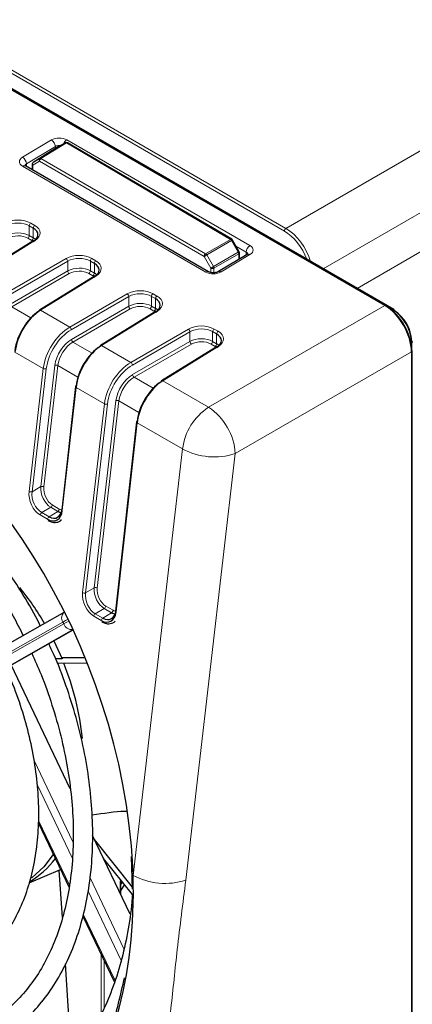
# Paper-space layout 'Blatt2' of a CAD drawing. Header units: millimetres. Extents: x 5 to 418, y 2 to 292.
# Tile 43 of 53: x 139 to 151, y 191 to 221. Entities that reach past the tile are written whole.
import ezdxf

# ---------------------------------------------------------------- set-up
doc = ezdxf.new("R2010")
doc.units = ezdxf.units.MM

psp = doc.layouts.new('Blatt2')

# ---------------------------------------------------------------- linework, layer by layer
at = {"color": 7, "linetype": 'Continuous', "lineweight": 18}
for p, q in [((98.335, 242.96), (147.029, 214.849)), ((147.029, 214.849), (174.514, 230.716)), ((175.338, 229.287), (148.176, 213.607)), ((149.222, 213.002), (174.831, 227.786)), ((146.983, 214.768), (128.591, 225.385)), ((150.077, 212.476), (128.157, 225.13)), ((138.901, 217.045), (139.793, 217.578)), ((139.435, 217.007), (140.22, 217.492)), ((140.253, 217.489), (139.468, 217.004)), ((140.22, 217.492), (140.013, 217.373)), ((145.318, 214.512), (140.253, 217.489)), ((140.264, 217.583), (145.917, 214.32)), ((139.912, 217.378), (139.021, 216.844)), ((139.912, 217.311), (139.912, 217.378)), ((139.021, 216.844), (139.024, 216.756)), ((139.422, 216.922), (139.214, 216.802)), ((139.214, 216.802), (139.214, 216.647)), ((139.227, 216.887), (139.435, 217.007)), ((144.504, 213.988), (139.422, 216.922)), ((139.468, 217.004), (144.55, 214.069)), ((144.554, 213.505), (138.902, 216.768)), ((139.155, 215.014), (139.277, 214.943)), ((139.109, 214.933), (139.109, 214.631)), ((139.231, 214.862), (139.109, 214.933)), ((139.231, 214.561), (139.231, 214.862)), ((139.284, 214.477), (137.569, 213.416)), ((139.185, 214.48), (139.063, 214.55)), ((139.109, 214.631), (139.231, 214.561)), ((144.55, 214.069), (145.318, 214.512)), ((145.351, 214.477), (144.583, 214.034)), ((145.557, 214.115), (145.351, 214.477)), ((144.792, 213.673), (145.557, 214.115)), ((145.571, 214.069), (144.806, 213.627)), ((145.801, 214.119), (145.485, 214.302)), ((145.571, 213.894), (145.571, 214.069)), ((145.798, 214.03), (145.801, 214.119)), ((138.471, 212.895), (140.247, 213.921)), ((140.294, 213.839), (138.518, 212.813)), ((140.294, 213.54), (140.294, 213.839)), ((140.995, 213.844), (140.995, 213.543)), ((141.117, 213.774), (140.995, 213.844)), ((141.041, 213.925), (141.163, 213.855)), ((141.117, 213.472), (141.117, 213.774)), ((144.712, 213.627), (144.504, 213.988)), ((144.583, 214.034), (144.792, 213.673)), ((145.917, 214.043), (145.025, 213.51)), ((138.524, 212.518), (140.294, 213.54)), ((140.341, 213.458), (138.571, 212.436)), ((141.07, 213.391), (140.948, 213.462)), ((140.995, 213.543), (141.117, 213.472)), ((144.712, 213.49), (144.712, 213.627)), ((144.806, 213.627), (144.806, 213.483)), ((141.17, 213.388), (139.455, 212.327)), ((140.356, 211.807), (142.132, 212.833)), ((142.179, 212.751), (140.403, 211.725)), ((142.179, 212.452), (142.179, 212.751)), ((142.88, 212.756), (142.88, 212.454)), ((143.002, 212.685), (142.88, 212.756)), ((142.927, 212.837), (143.048, 212.766)), ((143.002, 212.384), (143.002, 212.685)), ((138.571, 212.436), (139.159, 212.097)), ((139.455, 212.327), (140.356, 211.807)), ((140.41, 211.429), (142.179, 212.452)), ((142.226, 212.37), (140.457, 211.348)), ((143.055, 212.3), (141.34, 211.238)), ((142.956, 212.303), (142.834, 212.373)), ((142.88, 212.454), (143.002, 212.384)), ((144.638, 209.335), (150.077, 212.476)), ((150.318, 212.346), (150.124, 212.458)), ((150.293, 212.331), (150.318, 212.346)), ((142.242, 210.718), (144.018, 211.744)), ((144.065, 211.662), (142.289, 210.636)), ((144.065, 211.363), (144.065, 211.662)), ((144.766, 211.667), (144.766, 211.366)), ((144.888, 211.597), (144.766, 211.667)), ((144.812, 211.748), (144.934, 211.678)), ((140.457, 211.348), (141.045, 211.008)), ((142.295, 210.341), (144.065, 211.363)), ((144.766, 211.366), (144.888, 211.295)), ((144.888, 211.295), (144.888, 211.597)), ((139.541, 210.531), (138.666, 211.036)), ((141.34, 211.238), (142.242, 210.718)), ((144.112, 211.281), (142.342, 210.259)), ((144.941, 211.211), (143.226, 210.15)), ((144.842, 211.214), (144.72, 211.285)), ((150.902, 211.047), (145.462, 207.906)), ((150.885, 211.306), (150.91, 211.32)), ((150.902, 103.742), (150.902, 211.047)), ((150.91, 211.097), (150.91, 211.32)), ((139.102, 206.741), (139.541, 210.531)), ((139.634, 210.523), (139.195, 206.732)), ((139.463, 206.888), (139.897, 210.628)), ((139.99, 210.62), (139.556, 206.879)), ((140.607, 210.263), (139.99, 210.62)), ((142.342, 210.259), (142.93, 209.92)), ((143.226, 210.15), (144.638, 209.335)), ((140.551, 209.948), (140.127, 206.149)), ((141.426, 209.443), (140.551, 209.948)), ((141.114, 203.768), (141.782, 209.539)), ((141.875, 209.531), (141.207, 203.76)), ((142.492, 209.175), (141.875, 209.531)), ((140.752, 203.621), (141.426, 209.443)), ((141.519, 209.434), (140.845, 203.613)), ((142.437, 208.859), (141.786, 203.024)), ((143.835, 208.052), (142.437, 208.859)), ((142.311, 194.899), (143.835, 208.052)), ((145.462, 207.906), (143.939, 194.754)), ((139.195, 206.732), (139.463, 206.888)), ((139.773, 206.25), (139.491, 206.087)), ((139.99, 206.125), (139.773, 206.25)), ((139.819, 206.323), (140.035, 206.198)), ((139.671, 205.883), (139.445, 206.014)), ((139.491, 206.087), (139.717, 205.956)), ((139.717, 205.956), (139.99, 206.125)), ((140.845, 203.613), (141.114, 203.768)), ((141.469, 203.204), (141.694, 203.074)), ((141.33, 202.759), (141.095, 202.894)), ((141.423, 203.13), (141.141, 202.967)), ((141.141, 202.967), (141.375, 202.832)), ((141.375, 202.832), (141.648, 203.001)), ((141.648, 203.001), (141.423, 203.13)), ((140.143, 202.713), (134.545, 199.536)), ((134.574, 199.476), (140.172, 202.653)), ((140.172, 202.653), (140.143, 202.713)), ((140.455, 202.48), (134.875, 199.313)), ((134.922, 199.333), (140.457, 202.474)), ((139.257, 198.438), (140.455, 195.932)), ((140.44, 195.418), (139.351, 197.698)), ((139.397, 196.59), (140.351, 194.595)), ((140.984, 194.825), (142.029, 192.639)), ((141.916, 194.713), (141.92, 194.769)), ((141.916, 194.337), (141.916, 194.713)), ((141.944, 192.272), (140.92, 194.414)), ((140.775, 193.707), (141.754, 191.66)), ((141.327, 190.622), (141.327, 192.459)), ((141.421, 192.262), (141.421, 190.823))]:
    psp.add_line(p, q, dxfattribs=at)
at = {"color": 7, "linetype": 'Continuous', "lineweight": 25}
for p, q in [((150.111, 212.479), (128.177, 225.142)), ((150.352, 212.35), (128.186, 225.146)), ((140.221, 217.493), (140.015, 217.374)), ((140.221, 217.493), (140.22, 217.492)), ((145.353, 214.516), (140.288, 217.493)), ((140.013, 217.373), (139.227, 216.887)), ((140.015, 217.374), (140.013, 217.373)), ((139.194, 216.83), (139.194, 216.658)), ((144.639, 213.515), (138.987, 216.778)), ((139.25, 214.479), (137.535, 213.418)), ((145.583, 214.129), (145.377, 214.491)), ((145.592, 213.907), (145.592, 214.096)), ((145.833, 214.051), (144.942, 213.518)), ((141.136, 213.391), (139.42, 212.33)), ((143.021, 212.302), (141.306, 211.241)), ((144.907, 211.214), (143.192, 210.153)), ((150.922, 103.77), (150.922, 211.075)), ((140.532, 209.975), (140.108, 206.175)), ((142.417, 208.886), (141.766, 203.051)), ((140.195, 203.021), (134.6, 199.845)), ((134.939, 199.341), (140.458, 202.473)), ((139.866, 202.137), (140.118, 201.581)), ((140.114, 201.604), (140.825, 201.616)), ((140.372, 197.568), (138.546, 201.388)), ((140.118, 201.581), (139.917, 201.578)), ((140.894, 201.445), (139.973, 201.435)), ((140.826, 201.612), (140.114, 201.604)), ((139.391, 196.508), (140.337, 194.529)), ((142.218, 193.706), (141.058, 196.132)), ((142.293, 194.537), (141.121, 196.002)), ((142.288, 194.31), (141.398, 195.423)), ((142.295, 194.475), (142.26, 195.486)), ((139.104, 194.675), (140.075, 195.078)), ((140.129, 193.6), (140.033, 195.061)), ((141.936, 194.296), (141.936, 194.74)), ((141.936, 194.62), (141.982, 194.692)), ((142.043, 194.616), (141.936, 194.439)), ((140.759, 193.646), (141.736, 191.603)), ((140.355, 190.151), (140.223, 192.168))]:
    psp.add_line(p, q, dxfattribs=at)
at = {"color": 7, "linetype": 'Continuous', "lineweight": 25, "flags": 128}
for points in [[(138.987, 216.778), (138.986, 216.778), (138.984, 216.779)], [(139.842, 195.548), (139.552, 195.165), (139.188, 194.82)]]:
    psp.add_lwpolyline(points, dxfattribs=at)
at = {"color": 7, "linetype": 'Continuous', "lineweight": 18, "flags": 128}
for points in [[(144.583, 214.034), (144.573, 214.028), (144.563, 214.022), (144.552, 214.015), (144.541, 214.009), (144.53, 214.003), (144.52, 213.997), (144.511, 213.992), (144.504, 213.988)], [(144.792, 213.673), (144.782, 213.667), (144.771, 213.661), (144.76, 213.655), (144.749, 213.648), (144.738, 213.642), (144.728, 213.636), (144.72, 213.631), (144.712, 213.627)], [(140.306, 202.803), (140.222, 202.757), (140.143, 202.713)], [(140.172, 202.653), (140.251, 202.697), (140.336, 202.744)], [(141.463, 195.341), (141.452, 195.328), (141.447, 195.32)]]:
    psp.add_lwpolyline(points, dxfattribs=at)
at = {"color": 7, "linetype": 'Continuous', "lineweight": 18}
for centre, radius, start, end in [((139.652, 217.358), 0.261, 4.2789, 57.492), ((140.405, 217.368), 0.257, 123.3447, 158.882), ((140.234, 217.461), 0.0344, 55.3039, 114.1738), ((140.274, 217.462), 0.0338, 64.8383, 126.7943), ((138.761, 216.825), 0.261, 4.2789, 57.492), ((139.226, 216.832), 0.032, 184.1293, 247.1908), ((139.265, 216.838), 0.0619, 127.9363, 214.9761), ((139.473, 216.958), 0.0619, 127.9363, 214.9761), ((139.525, 216.918), 0.103, 123.2285, 177.3387), ((139.449, 216.975), 0.0344, 55.3039, 114.1738), ((138.953, 216.698), 0.0867, 68.8603, 126.3191), ((139.212, 214.928), 0.103, 123.2422, 177.3468), ((139.334, 214.857), 0.103, 123.2422, 177.3468), ((147.085, 214.763), 0.103, 123.2297, 177.3477), ((139.006, 214.636), 0.103, 303.2422, 357.3468), ((139.128, 214.566), 0.103, 303.2422, 357.3468), ((139.265, 214.451), 0.0325, 53.4824, 117.3347), ((145.338, 214.485), 0.0338, 64.8383, 126.7943), ((145.264, 214.429), 0.099, 28.856, 57.1252), ((146.135, 213.11), 1.576, 118.7846, 119.8583), ((144.607, 213.983), 0.103, 123.2285, 177.3387), ((144.497, 213.986), 0.099, 28.856, 57.1252), ((146.342, 212.748), 1.576, 118.7846, 119.8583), ((145.473, 214.064), 0.099, 2.8712, 31.1537), ((145.559, 214.1), 0.0334, 292.7039, 354.6426), ((146.058, 214.104), 0.257, 123.2906, 176.7209), ((140.188, 213.833), 0.106, 3.5432, 56.4801), ((141.097, 213.839), 0.103, 123.2422, 177.3468), ((141.219, 213.769), 0.103, 123.2422, 177.3468), ((145.868, 213.98), 0.0792, 52.4288, 116.3159), ((140.399, 213.547), 0.106, 183.5432, 236.4801), ((140.892, 213.548), 0.103, 303.2422, 357.3468), ((141.014, 213.477), 0.103, 303.2422, 357.3468), ((144.604, 213.438), 0.084, 66.3589, 127.1853), ((144.759, 213.718), 0.103, 242.6565, 296.7662), ((144.707, 213.622), 0.099, 2.8712, 31.1537), ((144.977, 213.447), 0.0794, 52.4743, 115.8888), ((141.15, 213.362), 0.0325, 53.4824, 117.3347), ((142.074, 212.744), 0.106, 3.5432, 56.4801), ((142.983, 212.751), 0.103, 123.2422, 177.3468), ((143.105, 212.68), 0.103, 123.2422, 177.3468), ((139.435, 212.301), 0.0325, 53.4824, 117.3347), ((142.285, 212.458), 0.106, 183.5432, 236.4801), ((142.778, 212.459), 0.103, 303.2422, 357.3468), ((142.9, 212.389), 0.103, 303.2422, 357.3468), ((143.036, 212.274), 0.0325, 53.4824, 117.3347), ((150.097, 212.45), 0.0324, 64.3372, 128.3331), ((150.338, 212.321), 0.0324, 64.3372, 128.3331), ((140.298, 211.718), 0.106, 3.5432, 56.4801), ((143.959, 211.656), 0.106, 3.5432, 56.4801), ((144.868, 211.662), 0.103, 123.2422, 177.3468), ((144.99, 211.592), 0.103, 123.2422, 177.3468), ((140.515, 211.436), 0.106, 183.5432, 236.4801), ((144.171, 211.37), 0.106, 183.5432, 236.4801), ((144.663, 211.37), 0.103, 303.2422, 357.3468), ((150.898, 211.35), 0.0324, 291.6583, 355.6617), ((141.321, 211.212), 0.0325, 53.4824, 117.3347), ((144.785, 211.3), 0.103, 303.2422, 357.3468), ((144.922, 211.185), 0.0325, 53.4824, 117.3347), ((150.89, 211.077), 0.0324, 291.662, 355.6627), ((139.597, 210.635), 0.118, 241.5664, 288.2185), ((139.933, 210.516), 0.118, 61.5664, 108.2185), ((142.183, 210.63), 0.106, 3.5432, 56.4801), ((142.401, 210.347), 0.106, 183.5432, 236.4801), ((143.207, 210.124), 0.0325, 53.4824, 117.3347), ((140.562, 209.976), 0.0307, 183.4448, 248.9082), ((141.819, 209.427), 0.118, 61.5664, 108.2185), ((141.482, 209.546), 0.118, 241.5664, 288.2185), ((145.647, 207.812), 1.827, 123.525, 172.4415), ((143.615, 207.792), 1.851, 3.5413, 56.4629), ((142.448, 208.888), 0.0307, 183.4448, 248.9082), ((144.818, 209.866), 2.063, 241.565, 288.2091), ((139.5, 206.776), 0.118, 61.5664, 108.2185), ((139.158, 206.844), 0.118, 241.5664, 288.2185), ((139.715, 206.337), 0.104, 303.5123, 352.4427), ((139.932, 206.212), 0.104, 303.5123, 352.4427), ((139.548, 206), 0.104, 123.5123, 172.4427), ((139.775, 205.869), 0.104, 123.5123, 172.4427), ((141.151, 203.656), 0.118, 61.5664, 108.2185), ((140.808, 203.725), 0.118, 241.5664, 288.2185), ((141.366, 203.217), 0.104, 303.5123, 352.4427), ((140.339, 202.838), 0.232, 127.2474, 212.5592), ((141.199, 202.88), 0.104, 123.5123, 172.4427), ((141.433, 202.745), 0.104, 123.5123, 172.4427), ((141.59, 203.088), 0.104, 303.5123, 352.4427), ((140.418, 202.744), 0.263, 200.2804, 277.5343), ((141.904, 194.742), 0.032, 292.7787, 355.8608), ((143.294, 196.714), 2.063, 241.565, 288.2091)]:
    psp.add_arc(centre, radius, start, end, dxfattribs=at)
at = {"color": 7, "linetype": 'Continuous', "lineweight": 25}
for centre, radius, start, end in [((140.254, 217.435), 0.0667, 59.5527, 119.9749), ((139.261, 216.83), 0.0667, 121.7292, 180), ((145.319, 214.458), 0.0667, 29.7113, 59.5527), ((145.525, 214.096), 0.0667, 0, 29.7113), ((139.44, 212.303), 0.0329, 127.0519, 186.4224), ((150.092, 212.452), 0.0335, 354.3165, 54.3713), ((149.624, 211.262), 1.288, 2.6055, 57.3945), ((150.333, 212.323), 0.0335, 354.3165, 54.3713), ((149.727, 211.321), 1.185, 2.6055, 57.3945), ((150.898, 211.345), 0.0335, 5.6323, 65.6879), ((141.326, 211.215), 0.0329, 127.0519, 186.4224), ((150.889, 211.071), 0.0335, 5.6325, 65.6876), ((143.212, 210.126), 0.0329, 127.0519, 186.4224), ((140.557, 209.969), 0.0262, 106.0768, 167.0913), ((142.443, 208.88), 0.0262, 106.0768, 167.0913), ((140.138, 206.177), 0.0307, 183.4448, 248.9082), ((132.233, 198.415), 8.491, 30.09, 39.1238), ((141.797, 203.053), 0.0307, 183.4448, 248.9082), ((132.08, 198.217), 8.713, 5.975, 21.7172), ((137.675, 197.127), 2.817, 300.7063, 322.6082)]:
    psp.add_arc(centre, radius, start, end, dxfattribs=at)
at = {"color": 7, "linetype": 'Continuous', "lineweight": 18}
for centre, major_axis, ratio, start_param, end_param in [((140.028, 217.442), (0.333, 0.005), 0.587831, 0.776152, 2.346644), ((140.03, 217.307), (0.167, 0.006), 0.618458, 1.289581, 2.335079), ((139.137, 216.909), (0.333, 0.005), 0.58748, 2.347599, 3.91809), ((139.139, 216.774), (0.167, 0), 0.597666, 2.356933, 3.154135), ((138.755, 214.774), (0.567, 0.009), 0.587473, 0.776176, 2.329519), ((138.755, 214.72), (0.5, 0.009), 0.588816, 0.774897, 2.32824), ((138.755, 214.421), (0.5, 0.007), 0.586126, 0.777443, 2.330786), ((138.877, 214.704), (0.567, 0.009), 0.587473, 5.506018, 7.059361), ((146.982, 213.87), (-0.55, 0.953), 0.577557, 4.420151, 5.497716), ((147.03, 213.897), (-0.583, 1.01), 0.576386, 4.328228, 5.497716), ((138.756, 214.367), (0.433, 0.007), 0.587473, 0.776176, 2.329519), ((145.683, 214.044), (0.167, 0.011), 0.595357, 6.213133, 7.029934), ((145.681, 214.179), (0.334, 0.005), 0.587108, 5.488255, 7.058746), ((140.64, 213.686), (0.567, 0.009), 0.587473, 0.776176, 2.329519), ((140.641, 213.632), (0.5, 0.009), 0.588816, 0.774897, 2.32824), ((140.762, 213.615), (0.567, 0.009), 0.587473, 5.506018, 7.059361), ((140.641, 213.332), (0.5, 0.007), 0.586126, 0.777443, 2.330786), ((140.642, 213.278), (0.433, 0.007), 0.587473, 0.776176, 2.329519), ((144.789, 213.646), (0.333, 0.005), 0.587472, 3.918085, 5.488576), ((142.526, 212.597), (0.567, 0.009), 0.587473, 0.776176, 2.329519), ((142.527, 212.543), (0.5, 0.009), 0.588816, 0.774897, 2.32824), ((142.527, 212.244), (0.5, 0.007), 0.586126, 0.777443, 2.330786), ((142.648, 212.527), (0.567, 0.009), 0.587473, 5.506018, 7.059361), ((142.528, 212.19), (0.433, 0.007), 0.587473, 0.776176, 2.329519), ((140.371, 210.862), (0.598, 1.002), 0.586803, 0.811623, 2.22499), ((140.417, 210.835), (0.565, 0.944), 0.587369, 0.812156, 2.225524), ((144.411, 211.509), (0.567, 0.009), 0.587473, 0.776176, 2.329519), ((144.412, 211.455), (0.5, 0.009), 0.588816, 0.774897, 2.32824), ((144.533, 211.438), (0.567, 0.009), 0.587473, 5.506018, 7.059361), ((140.419, 210.836), (0.376, 0.629), 0.587369, 0.812156, 2.225524), ((140.465, 210.808), (0.343, 0.572), 0.588357, 0.813094, 2.226462), ((144.412, 211.155), (0.5, 0.007), 0.586126, 0.777443, 2.330786), ((144.413, 211.101), (0.433, 0.007), 0.587473, 0.776176, 2.329519), ((142.257, 209.774), (0.598, 1.002), 0.586803, 0.811623, 2.22499), ((142.303, 209.746), (0.565, 0.944), 0.587369, 0.812156, 2.225524), ((142.305, 209.747), (0.376, 0.629), 0.587369, 0.812156, 2.225524), ((142.351, 209.72), (0.343, 0.572), 0.588357, 0.813094, 2.226462), ((139.816, 206.683), (-0.196, 0.462), 0.640933, 0.863979, 2.434471), ((139.863, 206.702), (-0.161, 0.405), 0.652481, 0.880233, 2.450725), ((139.502, 206.51), (-0.211, 0.53), 0.652481, 0.880233, 2.450725), ((139.549, 206.529), (-0.175, 0.472), 0.663541, 0.897771, 2.468263), ((140.078, 206.578), (-0.162, 0.406), 0.648949, 2.452196, 2.730228), ((141.466, 203.563), (-0.196, 0.462), 0.640933, 0.863979, 2.434471), ((141.513, 203.583), (-0.161, 0.405), 0.652481, 0.880233, 2.450725), ((141.153, 203.39), (-0.211, 0.53), 0.652481, 0.880233, 2.450725), ((141.199, 203.409), (-0.175, 0.472), 0.663541, 0.897771, 2.468263), ((141.736, 203.454), (-0.162, 0.406), 0.648949, 2.452196, 2.730228), ((132.648, 198.195), (-5.084, 12.639), 0.65101, 4.201286, 4.222886)]:
    psp.add_ellipse(centre, major_axis=major_axis, ratio=ratio, start_param=start_param, end_param=end_param, dxfattribs=at)
at = {"color": 7, "linetype": 'Continuous', "lineweight": 25}
for centre, major_axis, ratio, start_param, end_param in [((138.877, 214.65), (0.5, 0.009), 0.588816, 5.504739, 7.058082), ((138.877, 214.351), (0.5, 0.007), 0.586126, 0.528925, 0.777443), ((140.763, 213.561), (0.5, 0.009), 0.588816, 5.504739, 7.058082), ((140.763, 213.262), (0.5, 0.007), 0.586126, 0.528925, 0.777443), ((142.649, 212.473), (0.5, 0.009), 0.588816, 5.504739, 7.058082), ((139.421, 211.41), (0.536, 0.961), 0.567218, 0.794692, 2.20806), ((139.469, 211.383), (0.569, 1.019), 0.567804, 0.795158, 2.208525), ((142.649, 212.173), (0.5, 0.007), 0.586126, 0.528925, 0.777443), ((150.078, 211.523), (-0.583, 1.01), 0.576371, 3.927229, 5.49771), ((150.125, 211.551), (-0.55, 0.953), 0.577564, 3.927231, 5.497712), ((144.534, 211.384), (0.5, 0.009), 0.588816, 5.504739, 7.058082), ((141.307, 210.321), (0.536, 0.961), 0.567218, 0.794692, 2.20806), ((141.355, 210.295), (0.569, 1.019), 0.567804, 0.795158, 2.208525), ((144.534, 211.085), (0.5, 0.007), 0.586126, 0.528925, 0.777443), ((133.241, 198.518), (-5.017, 12.472), 0.65101, 0.077873, 3.215651), ((132.648, 198.195), (-5.084, 12.639), 0.65101, 4.222886, 5.739269), ((143.192, 209.233), (0.536, 0.961), 0.567218, 0.794692, 2.20806), ((143.24, 209.206), (0.569, 1.019), 0.567804, 0.795158, 2.208525), ((139.773, 206.4), (-0.175, 0.474), 0.656308, 2.471353, 4.041844), ((139.727, 206.38), (-0.212, 0.531), 0.648949, 2.452196, 4.022688), ((140.031, 206.559), (-0.199, 0.462), 0.640983, 2.433964, 2.739422), ((141.385, 203.256), (-0.212, 0.531), 0.648949, 2.452196, 4.022688), ((141.432, 203.275), (-0.175, 0.474), 0.656308, 2.471353, 4.041844), ((141.69, 203.435), (-0.199, 0.462), 0.640983, 2.433964, 2.739422), ((136.175, 199.956), (0.024, 6.277), 0.649735, 4.976639, 4.980441), ((132.648, 198.195), (-5.084, 12.639), 0.65101, 3.83229, 4.201286)]:
    psp.add_ellipse(centre, major_axis=major_axis, ratio=ratio, start_param=start_param, end_param=end_param, dxfattribs=at)
for points, knots in [([(138.987, 216.778), (138.98, 216.783), (138.968, 216.791), (138.969, 216.791), (138.969, 216.791)], [0, 0, 0, 0, 0.593656, 1, 1, 1, 1]), ([(145.854, 214.066), (145.854, 214.066), (145.855, 214.071), (145.85, 214.061), (145.837, 214.053), (145.833, 214.051)], [0, 0, 0, 0, 0.093351, 0.692666, 1, 1, 1, 1]), ([(144.942, 213.518), (144.931, 213.512), (144.908, 213.501), (144.853, 213.486), (144.789, 213.48), (144.724, 213.485), (144.671, 213.499), (144.649, 213.51), (144.639, 213.515)], [0, 0, 0, 0, 0.155842, 0.320249, 0.499357, 0.686668, 0.853525, 1, 1, 1, 1]), ([(139.448, 202.597), (139.44, 202.614), (139.285, 202.942), (138.929, 203.548), (138.381, 204.4), (137.778, 205.192), (137.134, 205.921), (136.453, 206.577), (135.744, 207.155), (135.013, 207.646), (134.267, 208.047), (133.514, 208.352), (132.762, 208.557), (132.021, 208.661), (131.298, 208.661), (130.6, 208.561), (129.942, 208.352), (129.495, 208.16), (129.284, 208.014), (129.264, 207.999)], [0, 0, 0, 0, 0.00359, 0.069749, 0.135925, 0.202126, 0.268358, 0.334625, 0.400927, 0.467255, 0.533579, 0.599855, 0.666016, 0.731981, 0.797673, 0.863048, 0.928132, 0.993033, 1, 1, 1, 1]), ([(129.525, 207.453), (129.557, 207.475), (129.764, 207.623), (130.191, 207.805), (130.804, 207.991), (131.455, 208.069), (132.131, 208.049), (132.826, 207.927), (133.529, 207.708), (134.236, 207.393), (134.936, 206.985), (135.625, 206.489), (136.293, 205.911), (136.933, 205.255), (137.539, 204.53), (138.101, 203.742), (138.566, 202.995), (138.819, 202.498), (138.92, 202.297)], [0, 0, 0, 0, 0.012152, 0.080248, 0.14862, 0.216957, 0.285002, 0.352661, 0.419971, 0.487026, 0.553923, 0.62074, 0.68753, 0.754315, 0.821114, 0.887933, 0.954773, 1, 1, 1, 1]), ([(139.685, 205.845), (139.719, 205.828), (139.806, 205.785), (139.951, 205.781), (140.065, 205.815), (140.101, 205.865), (140.103, 205.868)], [0, 0, 0, 0, 0.234344, 0.593789, 0.976248, 1, 1, 1, 1]), ([(141.343, 202.72), (141.377, 202.703), (141.464, 202.66), (141.61, 202.656), (141.724, 202.691), (141.76, 202.741), (141.762, 202.744)], [0, 0, 0, 0, 0.234344, 0.593789, 0.976248, 1, 1, 1, 1]), ([(137.984, 189.755), (137.989, 189.758), (138.205, 189.851), (138.592, 190.122), (139.132, 190.573), (139.61, 191.121), (140.029, 191.748), (140.382, 192.45), (140.666, 193.221), (140.877, 194.052), (141.014, 194.934), (141.075, 195.859), (141.06, 196.814), (140.968, 197.792), (140.802, 198.782), (140.563, 199.773), (140.249, 200.754), (139.962, 201.516), (139.76, 201.936), (139.707, 202.047)], [0, 0, 0, 0, 0.00177, 0.065819, 0.129913, 0.1942, 0.258762, 0.323603, 0.388676, 0.453911, 0.519242, 0.584616, 0.649996, 0.715364, 0.780715, 0.846049, 0.911371, 0.976688, 1, 1, 1, 1]), ([(139.184, 201.75), (139.282, 201.533), (139.518, 201.011), (139.819, 200.155), (140.092, 199.2), (140.293, 198.242), (140.422, 197.292), (140.476, 196.36), (140.457, 195.458), (140.364, 194.595), (140.2, 193.782), (139.965, 193.026), (139.665, 192.335), (139.301, 191.718), (138.878, 191.177), (138.398, 190.728), (138.009, 190.437), (137.769, 190.327), (137.721, 190.305)], [0, 0, 0, 0, 0.047745, 0.114528, 0.181301, 0.248052, 0.314775, 0.381461, 0.448109, 0.514721, 0.581308, 0.647891, 0.714508, 0.781225, 0.848136, 0.915353, 0.982965, 1, 1, 1, 1]), ([(136.979, 191.856), (136.98, 191.857), (137.168, 191.932), (137.505, 192.172), (137.976, 192.576), (138.384, 193.077), (138.731, 193.655), (139.011, 194.305), (139.219, 195.018), (139.353, 195.786), (139.411, 196.596), (139.392, 197.438), (139.296, 198.3), (139.126, 199.171), (138.881, 200.037), (138.631, 200.75), (138.44, 201.158), (138.377, 201.292)], [0, 0, 0, 0, 0.000252, 0.073012, 0.145814, 0.218927, 0.292492, 0.366504, 0.440858, 0.515424, 0.590091, 0.664781, 0.739453, 0.814098, 0.888719, 0.963328, 1, 1, 1, 1]), ([(141.048, 196.762), (141.403, 196.819), (141.787, 196.88), (142.093, 196.879), (142.116, 196.879)], [0, 0, 0, 0, 0.925978, 1, 1, 1, 1]), ([(142.288, 194.31), (142.286, 194.277), (142.269, 193.91), (142.167, 193.244), (141.977, 192.327), (141.709, 191.472), (141.377, 190.68), (140.979, 189.961), (140.521, 189.318), (140.004, 188.759), (139.45, 188.289), (139.046, 188.055), (138.85, 187.942)], [0, 0, 0, 0, 0.01065, 0.120965, 0.23126, 0.341555, 0.451895, 0.562348, 0.673008, 0.783983, 0.895376, 1, 1, 1, 1]), ([(133.364, 185.676), (133.444, 185.652), (133.84, 185.533), (134.755, 185.339), (136.095, 185.291), (137.542, 185.598), (138.865, 186.261), (140.011, 187.251), (140.96, 188.566), (141.666, 190.062), (141.925, 191.214), (142.045, 191.743)], [0, 0, 0, 0, 0.019463, 0.097406, 0.226517, 0.359364, 0.488466, 0.621232, 0.751776, 0.88604, 1, 1, 1, 1])]:
    psp.add_open_spline(points, degree=3, knots=knots, dxfattribs=at)
at = {"color": 7, "linetype": 'Continuous', "lineweight": 18}
psp.add_open_spline([(143.939, 194.754), (143.847, 194.04), (143.677, 192.712), (143.533, 191.275), (143.45, 190.541), (143.436, 190.416)], degree=3, knots=[0, 0, 0, 0, 0.4913442, 0.913556, 1, 1, 1, 1], dxfattribs=at)

doc.saveas('drawing.dxf')
